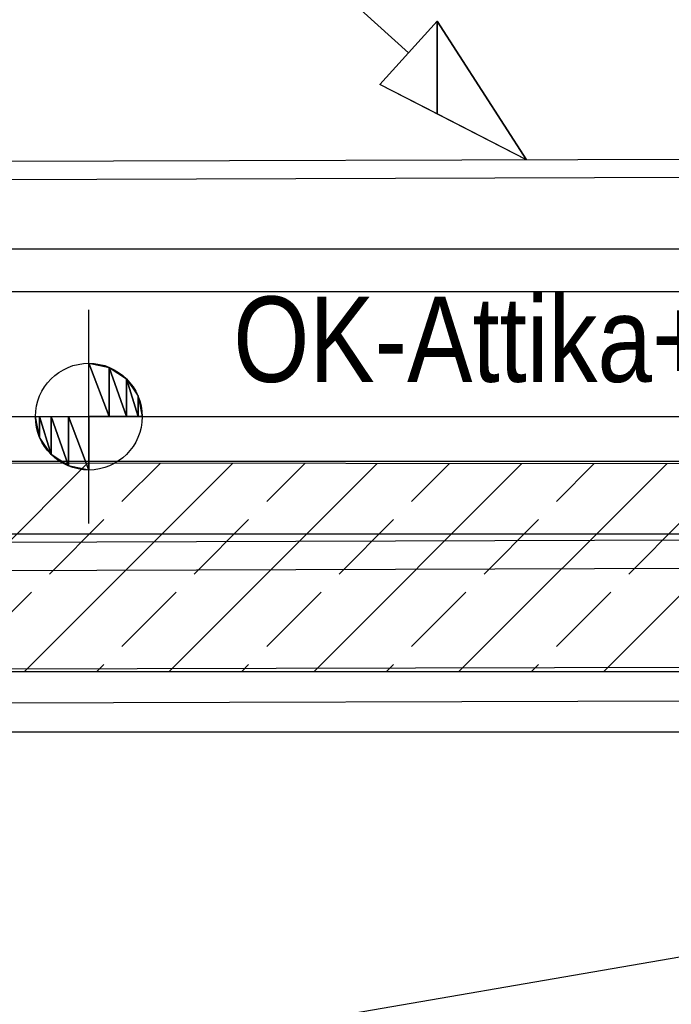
# Model space of a CAD drawing. Header units: metres. Extents: x -2 to 57.6, y -0.5 to 41.5.
# Tile 24 of 41: x 16 to 17.5, y 28.9 to 31.2. Entities that reach past the tile are written whole.
import ezdxf
from ezdxf.enums import TextEntityAlignment as Align

# ---------------------------------------------------------------- set-up
doc = ezdxf.new("R2010")
doc.units = ezdxf.units.M
doc.layers.add('ITB_XXX_xRef', color=251, linetype='Continuous')
doc.styles.add('ARIAL NARROW', font='txt', dxfattribs={"height": 0.2})

# ---------------------------------------------------------------- blocks, each defined once
blk = doc.blocks.new('ITB_1003-ID-102-8-535-128')
at = {"layer": 'ITB_XXX_xRef', "lineweight": 25}
for p, q in [((212.3746, 179.5659), (208.9888, 182.634)), ((208.9888, 182.634), (212.3746, 179.5659)), ((212.3074, 179.4918), (212.4417, 179.64)), ((212.3074, 179.4918), (212.4417, 179.64)), ((212.3074, 179.4918), (212.4417, 179.64)), ((212.3074, 179.4918), (212.4417, 179.64)), ((212.4417, 179.64), (212.4417, 179.64)), ((212.4417, 179.64), (212.4417, 179.4228)), ((212.4417, 179.4228), (212.4417, 179.64)), ((212.4417, 179.64), (212.4417, 179.64)), ((212.4417, 179.64), (212.4417, 179.4228)), ((212.4417, 179.4228), (212.4417, 179.64)), ((212.4417, 179.4228), (212.3074, 179.4918)), ((212.4417, 179.4228), (212.3074, 179.4918)), ((209.1379, 179.1071), (221.9004, 179.1071)), ((223.8219, 179.0063), (208.0812, 179.0063)), ((211.6256, 178.464), (211.6256, 178.964)), ((211.6256, 178.714), (211.6256, 178.839)), ((211.6256, 178.839), (211.6735, 178.714)), ((211.6735, 178.714), (211.6256, 178.839)), ((211.6256, 178.839), (211.6735, 178.8294)), ((211.6735, 178.8294), (211.6735, 178.8294)), ((211.6735, 178.8294), (211.6735, 178.714)), ((211.6735, 178.714), (211.6735, 178.8294)), ((211.6735, 178.8294), (211.714, 178.714)), ((211.714, 178.714), (211.6735, 178.8294)), ((211.6735, 178.8294), (211.714, 178.8023)), ((211.714, 178.8023), (211.714, 178.8023)), ((211.714, 178.8023), (211.714, 178.714)), ((211.714, 178.714), (211.714, 178.8023)), ((211.714, 178.8023), (211.7411, 178.714)), ((211.7411, 178.714), (211.714, 178.8023)), ((211.714, 178.8023), (211.7411, 178.7618)), ((211.7411, 178.7618), (211.7411, 178.7618)), ((211.7411, 178.7618), (211.7411, 178.714)), ((211.7411, 178.714), (211.7411, 178.7618)), ((211.7411, 178.7618), (211.7506, 178.714)), ((211.3756, 178.714), (213.5524, 178.714)), ((211.5101, 178.6661), (211.5006, 178.714)), ((211.5006, 178.714), (211.5101, 178.714)), ((211.5101, 178.714), (211.5101, 178.714)), ((211.5101, 178.714), (211.5101, 178.6661)), ((211.5101, 178.6661), (211.5101, 178.714)), ((211.5101, 178.714), (211.5372, 178.6256)), ((211.5372, 178.6256), (211.5101, 178.714)), ((211.5101, 178.714), (211.5372, 178.714)), ((211.5372, 178.714), (211.5372, 178.714)), ((211.5372, 178.714), (211.5372, 178.6256)), ((211.5372, 178.6256), (211.5372, 178.714)), ((211.5372, 178.714), (211.5778, 178.5985)), ((211.5778, 178.5985), (211.5372, 178.714)), ((211.5372, 178.714), (211.5778, 178.714)), ((211.5778, 178.714), (211.5778, 178.714)), ((211.5778, 178.714), (211.5778, 178.5985)), ((211.5778, 178.5985), (211.5778, 178.714)), ((211.5778, 178.714), (211.6256, 178.589)), ((211.6256, 178.589), (211.5778, 178.714)), ((211.5778, 178.714), (211.6256, 178.714)), ((211.6735, 178.714), (211.6256, 178.714)), ((211.6256, 178.714), (211.6256, 178.714)), ((211.6256, 178.714), (211.6256, 178.589)), ((211.6735, 178.714), (211.6735, 178.714)), ((211.714, 178.714), (211.6735, 178.714)), ((211.714, 178.714), (211.714, 178.714)), ((211.7411, 178.714), (211.714, 178.714)), ((211.7411, 178.714), (211.7411, 178.714)), ((211.7506, 178.714), (211.7411, 178.714)), ((211.7506, 178.714), (211.7506, 178.714)), ((211.5372, 178.6256), (211.5101, 178.6661)), ((211.5372, 178.6256), (211.5372, 178.6256)), ((211.5778, 178.5985), (211.5372, 178.6256)), ((223.7138, 178.6091), (208.4784, 178.6091)), ((223.6615, 178.5963), (208.4805, 178.607)), ((211.1344, 178.1163), (211.6229, 178.6048)), ((211.4739, 178.1163), (211.9621, 178.6045)), ((211.5778, 178.5985), (211.5778, 178.5985)), ((211.6256, 178.589), (211.5778, 178.5985)), ((211.7031, 178.5152), (211.7925, 178.6046)), ((211.8133, 178.1163), (212.3013, 178.6043)), ((212.0425, 178.5152), (212.1317, 178.6044)), ((212.1527, 178.1163), (212.6404, 178.604)), ((212.3819, 178.5152), (212.4709, 178.6042)), ((212.4921, 178.1163), (212.9796, 178.6038)), ((212.7213, 178.5152), (212.81, 178.6039)), ((212.8315, 178.1163), (213.3188, 178.6036)), ((211.6256, 178.589), (211.6256, 178.589)), ((211.5334, 178.3455), (211.6607, 178.4728)), ((211.8728, 178.3455), (212.0001, 178.4728)), ((212.2122, 178.3455), (212.3395, 178.4728)), ((212.5516, 178.3455), (212.6789, 178.4728)), ((212.891, 178.3455), (213.0183, 178.4728)), ((208.6479, 178.4395), (223.7138, 178.4395)), ((208.6747, 178.4119), (223.2057, 178.4567)), ((208.7411, 178.3457), (222.9415, 178.3895)), ((211.3637, 178.1758), (211.491, 178.3031)), ((211.7031, 178.1758), (211.8304, 178.3031)), ((212.0425, 178.1758), (212.1698, 178.3031)), ((212.3819, 178.1758), (212.5092, 178.3031)), ((212.7213, 178.1758), (212.8486, 178.3031)), ((214.025, 178.1292), (208.9712, 178.1163)), ((223.1815, 178.1163), (208.9712, 178.1163)), ((223.1815, 178.1163), (208.9712, 178.1163)), ((211.6436, 178.1163), (211.6607, 178.1334)), ((211.983, 178.1163), (212.0001, 178.1334)), ((212.3224, 178.1163), (212.3395, 178.1334)), ((212.6618, 178.1163), (212.6789, 178.1334)), ((209.0512, 178.0365), (222.9415, 178.0794)), ((209.1112, 177.9763), (223.7138, 177.9763)), ((213.0333, 177.4521), (207.5364, 176.5078))]:
    blk.add_line(p, q, dxfattribs=at)
blk.add_circle((211.6256, 178.714), 0.125, dxfattribs=at)
at = {"layer": 'ITB_XXX_xRef', "lineweight": 25, "style": 'ARIAL NARROW'}
blk.add_text('OK-Attika+4,53', height=0.2, dxfattribs=at).set_placement((211.964, 178.7953), (213.5248, 178.7953), align=Align.FIT)
at = {"lineweight": 25}
blk.add_wipeout([(223.8087, 179.3497), (207.8254, 179.3004), (207.8254, 179.2586), (223.8016, 179.3078), (223.8087, 179.318)], dxfattribs=at).dxf.layer = 'ITB_XXX_xRef'
at = {"layer": 'ITB_XXX_xRef', "lineweight": 25}
for p, q in [((212.6511, 179.3153), (212.4417, 179.64)), ((212.6511, 179.3153), (212.4417, 179.64)), ((212.4417, 179.64), (212.6511, 179.3153)), ((212.4417, 179.64), (212.6511, 179.3153)), ((212.6511, 179.3153), (212.3074, 179.4918)), ((212.6511, 179.3153), (212.3074, 179.4918)), ((212.6511, 179.3153), (212.4417, 179.4228)), ((212.6511, 179.3153), (212.4417, 179.4228)), ((223.8087, 179.3497), (207.8254, 179.3004)), ((223.8109, 179.3497), (207.8254, 179.3004)), ((212.6511, 179.3153), (212.6511, 179.3153)), ((212.6511, 179.3153), (212.6511, 179.3153)), ((207.8254, 179.2586), (223.8016, 179.3078)), ((207.8254, 179.2586), (223.8016, 179.3078))]:
    blk.add_line(p, q, dxfattribs=at)

msp = doc.modelspace()

# ---------------------------------------------------------------- block references
at = {"layer": 'ITB_XXX_xRef', "lineweight": 25}
msp.add_blockref('ITB_1003-ID-102-8-535-128', (-195.4999, -148.4381), dxfattribs=at)

doc.saveas('drawing.dxf')
